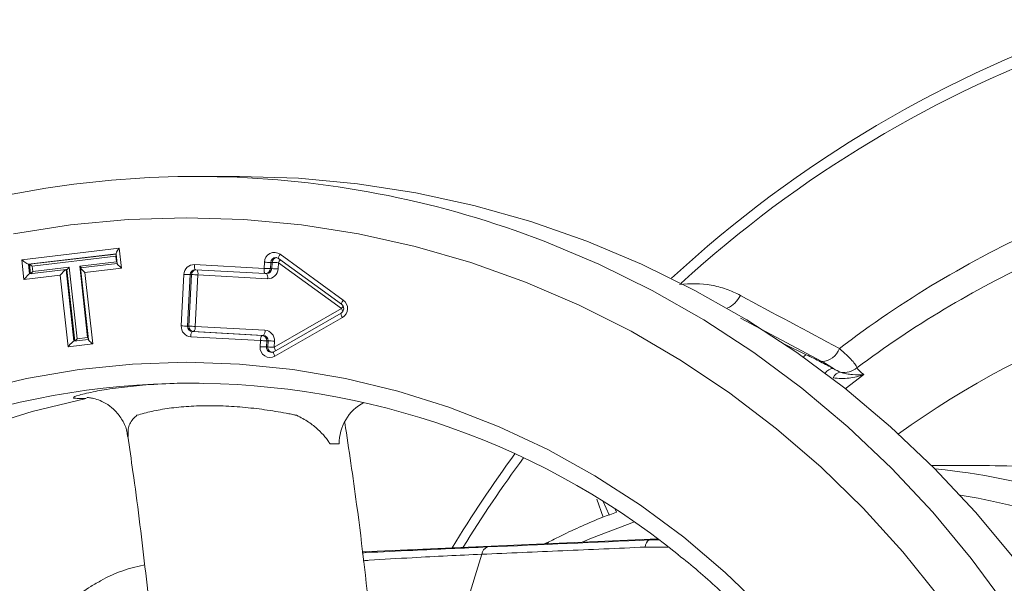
# Model space of a CAD drawing. Header units: millimetres. Extents: x -2 to 362, y 64 to 306.
# Tile 10 of 15: x 78 to 173, y 246 to 300. Entities that reach past the tile are written whole.
import ezdxf

# ---------------------------------------------------------------- set-up
doc = ezdxf.new("R2010")
doc.units = ezdxf.units.MM

msp = doc.modelspace()

# ---------------------------------------------------------------- linework, layer by layer
at = {"color": 7, "linetype": 'Continuous', "lineweight": 15}
for p, q in [((99.157, 284.934), (95.016, 284.934)), ((78.071, 276.867), (87.518, 277.982)), ((87.518, 277.982), (87.73, 276.06)), ((78.283, 274.946), (78.071, 276.867)), ((87.206, 277.427), (78.735, 276.427)), ((78.813, 276.427), (87.207, 277.417)), ((87.182, 277.207), (79.078, 276.251)), ((83.697, 276.258), (87.24, 276.677)), ((87.308, 276.499), (83.778, 276.082)), ((87.24, 276.677), (87.182, 277.207)), ((87.203, 277.447), (87.309, 276.486)), ((101.544, 276.032), (101.574, 276.629)), ((102.186, 276.603), (102.155, 276.006)), ((102.315, 276.603), (102.186, 276.603)), ((102.285, 276.006), (102.315, 276.603)), ((102.927, 276.577), (102.897, 275.98)), ((109.044, 272.142), (102.927, 276.577)), ((102.929, 276.991), (109.046, 272.556)), ((103.093, 277.396), (109.21, 272.961)), ((78.813, 276.427), (78.735, 276.427)), ((82.361, 275.915), (78.833, 275.499)), ((79.078, 276.251), (79.137, 275.72)), ((79.137, 275.72), (82.664, 276.137)), ((82.443, 275.916), (82.365, 275.916)), ((82.664, 276.137), (83.426, 269.209)), ((84.458, 269.331), (83.697, 276.258)), ((83.766, 276.068), (84.528, 269.14)), ((87.73, 276.06), (84.186, 275.642)), ((84.186, 275.642), (84.948, 268.714)), ((94.791, 276.399), (101.544, 276.032)), ((94.896, 275.899), (94.87, 275.9)), ((101.648, 275.533), (94.896, 275.899)), ((102.285, 276.006), (102.155, 276.006)), ((81.81, 275.362), (78.283, 274.946)), ((82.572, 268.435), (81.81, 275.362)), ((93.524, 270.459), (93.776, 275.452)), ((94.388, 275.426), (94.135, 270.433)), ((94.265, 270.433), (94.517, 275.426)), ((94.517, 275.426), (94.388, 275.426)), ((95.129, 275.4), (94.876, 270.407)), ((101.881, 275.034), (95.129, 275.4)), ((101.673, 275.532), (101.803, 275.532)), ((102.512, 268.393), (109.044, 272.142)), ((109.005, 271.701), (102.473, 267.952)), ((109.124, 271.267), (102.593, 267.518)), ((94.265, 270.433), (94.135, 270.433)), ((94.592, 269.908), (101.345, 269.541)), ((94.722, 269.908), (94.592, 269.908)), ((101.474, 269.541), (94.722, 269.908)), ((94.876, 270.407), (101.629, 270.041)), ((84.526, 269.153), (83.122, 268.988)), ((83.426, 269.209), (84.458, 269.331)), ((101.19, 269.042), (94.438, 269.408)), ((101.16, 268.445), (101.19, 269.042)), ((101.474, 269.541), (101.345, 269.541)), ((101.802, 269.016), (101.771, 268.419)), ((101.931, 269.016), (101.802, 269.016)), ((101.901, 268.419), (101.931, 269.016)), ((102.543, 268.99), (102.512, 268.393)), ((84.948, 268.714), (82.572, 268.435)), ((101.901, 268.419), (101.771, 268.419)), ((102.254, 267.893), (102.266, 267.893)), ((108.816, 259.028), (107.921, 259.028)), ((171.214, 256.934), (166.19, 256.934)), ((134.364, 253.466), (134.956, 252.151)), ((139.657, 249.851), (111.036, 248.588)), ((129.193, 249.586), (128.767, 249.371)), ((138.838, 249.737), (139.8, 249.737)), ((122.612, 248.345), (120.013, 239.92))]:
    msp.add_line(p, q, dxfattribs=at)
at = {"color": 8, "linetype": 'Continuous', "lineweight": 15}
for p, q in [((78.735, 276.427), (78.837, 275.499)), ((78.914, 275.508), (78.813, 276.427)), ((82.365, 275.916), (83.126, 268.988)), ((83.203, 268.997), (82.443, 275.916)), ((155.55, 266.998), (147.662, 271.21)), ((151.941, 268.682), (154.045, 267.666)), ((159.627, 265.74), (157.822, 264.377)), ((134.381, 251.94), (133.757, 253.672)), ((135.538, 252.719), (135.675, 252.415)), ((138.838, 249.737), (139.694, 249.824)), ((140.63, 249.038), (138.453, 249.038))]:
    msp.add_line(p, q, dxfattribs=at)
at = {"color": 7, "linetype": 'Continuous', "lineweight": 15, "flags": 128}
for points in [[(99.157, 284.934), (104.879, 284.758), (110.581, 284.232), (116.243, 283.357), (121.845, 282.136), (127.367, 280.574), (132.791, 278.676), (138.096, 276.448), (143.264, 273.899), (148.277, 271.038), (153.118, 267.874), (157.769, 264.419), (162.215, 260.685), (166.439, 256.684), (170.426, 252.432), (174.163, 247.943)], [(77.266, 279.361), (82.803, 280.234), (88.382, 280.759), (93.981, 280.934)], [(93.981, 280.934), (99.579, 280.759), (105.158, 280.234), (110.695, 279.361), (116.172, 278.144), (121.568, 276.587), (126.863, 274.695), (132.038, 272.476), (137.074, 269.938), (141.953, 267.089), (146.657, 263.94), (151.168, 260.503), (155.471, 256.791), (159.55, 252.816), (163.389, 248.594), (166.975, 244.139), (170.295, 239.468), (173.336, 234.598)], [(94.791, 276.399), (94.789, 276.301), (94.792, 276.208), (94.799, 276.121), (94.812, 276.046), (94.828, 275.984), (94.848, 275.937), (94.871, 275.909), (94.896, 275.899)], [(101.544, 276.032), (101.541, 275.935), (101.544, 275.841), (101.551, 275.755), (101.564, 275.679), (101.58, 275.617), (101.6, 275.571), (101.623, 275.543), (101.648, 275.533)], [(73.481, 264.14), (78.528, 265.358), (83.642, 266.232), (88.8, 266.758), (93.981, 266.934), (99.161, 266.758), (104.319, 266.232), (109.433, 265.358), (114.481, 264.14), (119.44, 262.582), (124.291, 260.692), (129.012, 258.477), (133.584, 255.948), (137.985, 253.114), (142.198, 249.989), (146.205, 246.585), (149.988, 242.917)], [(23.321, 200.298), (24.538, 205.726), (26.117, 211.053), (28.051, 216.253), (30.329, 221.301), (32.941, 226.173), (35.874, 230.844), (39.115, 235.293), (42.646, 239.498), (46.452, 243.438), (50.513, 247.094), (54.811, 250.449), (59.323, 253.486), (64.029, 256.19), (68.905, 258.548), (73.928, 260.55), (79.074, 262.185), (84.316, 263.445)], [(166.51, 256.613), (167.508, 256.508), (168.914, 256.334)]]:
    msp.add_lwpolyline(points, dxfattribs=at)
at = {"color": 8, "linetype": 'Continuous', "lineweight": 15, "flags": 128}
for points in [[(125.863, 279.697), (128.65, 278.676), (133.955, 276.448), (139.123, 273.899), (144.136, 271.038), (148.977, 267.874), (153.628, 264.419), (158.074, 260.685), (162.298, 256.684), (166.285, 252.432), (170.022, 247.943), (173.496, 243.232)], [(103.093, 277.396), (103.041, 277.316), (102.996, 277.239), (102.961, 277.169), (102.935, 277.107), (102.92, 277.056), (102.917, 277.018), (102.925, 276.994), (102.929, 276.991)], [(109.045, 272.556), (109.042, 272.559), (109.034, 272.582), (109.037, 272.62), (109.052, 272.671), (109.078, 272.733), (109.114, 272.804), (109.158, 272.881), (109.21, 272.961)], [(109.004, 271.7), (108.999, 271.696), (108.988, 271.671), (108.987, 271.631), (108.997, 271.576), (109.016, 271.51), (109.044, 271.434), (109.081, 271.352), (109.124, 271.267)], [(102.473, 267.952), (102.467, 267.947), (102.456, 267.922), (102.455, 267.882), (102.465, 267.827), (102.484, 267.761), (102.513, 267.685), (102.549, 267.603), (102.593, 267.518)], [(132.347, 249.528), (133.26, 249.915), (137.4, 251.472)]]:
    msp.add_lwpolyline(points, dxfattribs=at)
at = {"color": 7, "linetype": 'Continuous', "lineweight": 15}
for centre, radius, start, end in [((219.737, 190.166), 115.795, 108.28493, 132.84487), ((95.04, 191.325), 93.609, 90.015, 107.9762), ((94.989, 191.296), 93.637, 70.74805, 89.98332), ((217.689, 189.423), 99.342, 114.25821, 127.47674), ((102.537, 276.608), 0.964, 54.82001, 178.75638), ((102.687, 295.476), 18.879, 266.62136, 268.47959), ((101.814, 257.731), 18.879, 86.62136, 88.47959), ((216.858, 189.295), 96.433, 114.82076, 126.9142), ((94.755, 275.42), 0.979, 87.86689, 178.11176), ((102.656, 294.879), 18.879, 266.62136, 268.47959), ((101.918, 276.012), 0.979, 267.86689, 358.11176), ((101.784, 257.133), 18.879, 86.62136, 88.47959), ((94.889, 294.299), 18.879, 266.62136, 268.47959), ((94.017, 256.554), 18.879, 86.62136, 88.47959), ((101.673, 276.032), 0.5, 266.89438, 270), ((108.606, 272.142), 1.017, 300.63224, 53.57185), ((94.509, 270.393), 0.988, 176.17044, 265.85807), ((94.636, 289.306), 18.879, 266.62136, 268.47959), ((94.628, 270.4), 0.494, 176.17044, 265.85807), ((94.757, 270.4), 0.494, 176.17044, 265.85807), ((93.764, 251.56), 18.879, 86.62136, 88.47959), ((95.047, 269.493), 0.615, 137.65543, 187.919), ((94.267, 270.322), 0.615, 317.65543, 7.919), ((101.019, 269.956), 0.615, 317.65543, 7.919), ((101.557, 269.056), 0.988, 356.17044, 85.85807), ((101.799, 269.127), 0.615, 137.65543, 187.919), ((102.302, 287.888), 18.879, 266.62136, 268.47959), ((101.309, 269.049), 0.494, 356.17044, 85.85807), ((101.438, 269.049), 0.494, 356.17044, 85.85807), ((101.43, 250.143), 18.879, 86.62136, 88.47959), ((102.126, 268.367), 0.969, 175.41927, 298.78754), ((102.272, 287.291), 18.879, 266.62136, 268.47959), ((101.4, 249.546), 18.879, 86.62136, 88.47959), ((155.424, 268.936), 1.942, 273.70302, 339.64482), ((157.678, 267.979), 2.023, 261.04127, 308.56081), ((157.461, 265.123), 0.863, 96.52636, 158.42479), ((94.485, 189.564), 75.34, 51.21645, 131.86931), ((113.338, 259.059), 4.522, 118.22867, 180.38489), ((223.46, 186.398), 121.116, 143.72039, 148.89183), ((171.213, 189.717), 67.216, 82.3382, 89.99889), ((123.499, 248.211), 0.897, 110.92811, 171.4181), ((139.29, 249.032), 0.837, 122.69173, 179.56565), ((92.38, 233.768), 13.748, 100.04854, 118.28199)]:
    msp.add_arc(centre, radius, start, end, dxfattribs=at)
at = {"color": 8, "linetype": 'Continuous', "lineweight": 15}
for centre, radius, start, end in [((219.301, 190.054), 114.604, 109.40923, 132.46511), ((102.676, 276.587), 0.49, 90.80327, 178.09015), ((102.807, 276.586), 0.492, 97.58684, 178.01239), ((101.838, 277.358), 1.34, 324.37017, 338.92454), ((94.878, 275.41), 0.49, 90.90772, 178.0773), ((95.009, 275.409), 0.492, 97.58815, 177.99837), ((94.439, 275.538), 0.704, 348.68707, 30.0682), ((101.665, 276.023), 0.49, 270.90772, 358.0773), ((101.795, 276.023), 0.49, 270.90772, 358.0773), ((213.588, 189.897), 86.464, 93.94179, 125.82859), ((101.292, 275.177), 0.607, 346.31206, 35.79127), ((145.31, 274.536), 2.607, 294.45604, 334.48975), ((107.762, 273.037), 1.564, 325.08727, 335.59938), ((107.753, 271.423), 1.478, 17.14801, 29.09213), ((102.26, 268.383), 0.49, 175.76462, 269.25395), ((102.392, 268.385), 0.493, 176.11182, 268.90675), ((101.487, 267.792), 1.188, 12.59956, 30.35298), ((154.237, 267.152), 0.549, 110.41547, 150.34626), ((156.652, 265.437), 0.884, 88.40539, 150.4761), ((222.894, 186.413), 119.742, 143.47935, 148.47672), ((159.811, 189.017), 67.929, 60.25345, 82.29891), ((158.273, 188.971), 65.975, 64.14896, 80.69727), ((129.486, 249.033), 0.625, 117.8593, 146.38283)]:
    msp.add_arc(centre, radius, start, end, dxfattribs=at)
at = {"color": 7, "linetype": 'Continuous', "lineweight": 15}
for centre, major_axis, ratio, start_param, end_param in [((87.648, 277.982), (0.437, 0.55), 0.145157, 1.685723, 3.256519), ((78.2, 276.867), (0.548, -0.436), 0.116339, 4.567125, 6.137922), ((87.13, 277.207), (0.175, 0.22), 0.145157, 4.827315, 5.086454), ((87.188, 276.677), (0.219, -0.174), 0.116339, 1.16639, 1.425528), ((87.859, 276.06), (0.548, -0.436), 0.116339, 2.996324, 4.567121), ((79.026, 276.251), (0.219, -0.174), 0.116339, 1.425533, 2.996329), ((79.085, 275.72), (0.175, 0.22), 0.145156, 3.595172, 4.827303), ((81.94, 275.362), (0.437, 0.55), 0.145133, 0.114916, 1.685713), ((82.613, 276.137), (0.175, 0.22), 0.145133, 3.256509, 4.827305), ((83.645, 276.258), (0.219, -0.174), 0.116361, 0.193293, 1.425525), ((84.316, 275.642), (0.548, -0.436), 0.116361, 2.996322, 4.567118), ((78.412, 274.946), (0.437, 0.55), 0.145156, 0.114914, 1.68571), ((82.701, 268.435), (0.437, 0.55), 0.14514, 0.114972, 1.685768), ((83.374, 269.209), (0.175, 0.22), 0.14514, 3.59453, 4.827361), ((84.407, 269.331), (0.219, -0.174), 0.116367, 1.166453, 1.425573), ((85.077, 268.714), (0.548, -0.436), 0.116367, 2.996369, 4.567166)]:
    msp.add_ellipse(centre, major_axis=major_axis, ratio=ratio, start_param=start_param, end_param=end_param, dxfattribs=at)
for points, knots in [([(102.669, 277.068), (102.707, 277.069), (102.799, 277.071), (102.881, 277.021), (102.929, 276.991)], [0, 0, 0, 0, 0.422085, 1, 1, 1, 1]), ([(141.772, 274.455), (142.817, 274.6), (143.836, 274.578), (145.327, 274.312), (145.819, 274.183), (146.764, 273.852), (147.222, 273.651), (147.663, 273.413)], [0, 0, 0, 0, 0.5, 0.5, 0.75, 0.75, 1, 1, 1, 1]), ([(109.046, 272.556), (109.08, 272.527), (109.159, 272.458), (109.238, 272.301), (109.261, 272.113), (109.219, 271.933), (109.129, 271.788), (109.044, 271.728), (109.005, 271.701)], [0, 0, 0, 0, 0.13986, 0.32453, 0.50228, 0.675068, 0.848419, 1, 1, 1, 1]), ([(102.473, 267.952), (102.434, 267.931), (102.367, 267.897), (102.294, 267.901), (102.264, 267.902)], [0, 0, 0, 0, 0.586555, 1, 1, 1, 1]), ([(157.245, 268.26), (157.5, 268.047), (157.73, 267.846), (158.139, 267.465), (158.32, 267.284), (158.614, 266.961), (158.728, 266.819), (158.848, 266.635), (158.879, 266.579), (158.923, 266.479), (158.936, 266.435), (158.939, 266.397)], [0, 0, 0, 0, 0.25, 0.25, 0.5, 0.5, 0.75, 0.75, 0.875, 0.875, 1, 1, 1, 1]), ([(154.045, 267.666), (154.526, 267.434), (154.985, 267.206), (155.863, 266.757), (156.281, 266.537), (156.677, 266.321)], [0, 0, 0, 0, 0.5, 0.5, 1, 1, 1, 1]), ([(156.677, 266.321), (156.619, 266.364), (156.551, 266.412), (156.394, 266.514), (156.305, 266.57), (156.018, 266.742), (155.797, 266.866), (155.55, 266.998)], [0, 0, 0, 0, 0.25, 0.25, 0.5, 0.5, 1, 1, 1, 1]), ([(156.658, 265.44), (156.919, 265.388), (157.176, 265.365), (157.687, 265.358), (157.94, 265.375), (158.685, 265.469), (159.166, 265.588), (159.627, 265.74)], [0, 0, 0, 0, 0.25, 0.25, 0.5, 0.5, 1, 1, 1, 1]), ([(157.363, 265.98), (157.559, 265.908), (157.752, 265.857), (158.135, 265.781), (158.325, 265.757), (158.89, 265.712), (159.261, 265.717), (159.627, 265.74)], [0, 0, 0, 0, 0.25, 0.25, 0.5, 0.5, 1, 1, 1, 1]), ([(85.201, 264.111), (85.271, 264.127), (85.788, 264.246), (87.469, 264.483), (89.853, 264.741), (92.518, 264.909), (94.442, 264.922), (95.265, 264.927)], [0, 0, 0, 0, 0.035985, 0.269483, 0.508665, 0.789776, 1, 1, 1, 1]), ([(84.372, 263.528), (84.383, 263.528), (84.402, 263.528), (84.632, 263.508), (85.06, 263.433), (85.695, 263.233), (86.438, 262.842), (87.207, 262.214), (87.857, 261.332), (88.261, 260.461), (88.308, 259.904), (88.322, 259.734)], [0, 0, 0, 0, 0.0902702, 0.159893, 0.2345588, 0.3399943, 0.4619786, 0.5986981, 0.7619206, 0.9274912, 1, 1, 1, 1]), ([(104.684, 261.8), (104.679, 261.803), (104.673, 261.802), (104.663, 261.805), (104.647, 261.808), (104.611, 261.816), (104.538, 261.831), (104.392, 261.861), (104.098, 261.921), (103.843, 261.971), (103.331, 262.067), (102.986, 262.128), (101.946, 262.3), (101.245, 262.398), (100.181, 262.52), (99.824, 262.556), (99.105, 262.62), (98.742, 262.646), (97.666, 262.711), (96.962, 262.732), (95.928, 262.733), (95.586, 262.727), (94.911, 262.706), (94.575, 262.69), (93.587, 262.626), (92.961, 262.563), (92.065, 262.44), (91.774, 262.394), (91.215, 262.295), (90.945, 262.241), (90.163, 262.07), (89.678, 261.941), (89.229, 261.8)], [0, 0, 0, 0, 0.000977, 0.000977, 0.001953, 0.003906, 0.007812, 0.015625, 0.03125, 0.0625, 0.0625, 0.125, 0.125, 0.25, 0.25, 0.3125, 0.3125, 0.375, 0.375, 0.5, 0.5, 0.5625, 0.5625, 0.625, 0.625, 0.75, 0.75, 0.8125, 0.8125, 0.875, 0.875, 1, 1, 1, 1]), ([(107.921, 259.028), (107.92, 259.028), (107.919, 259.032), (107.918, 259.035), (107.915, 259.04), (107.908, 259.052), (107.894, 259.077), (107.882, 259.097), (107.857, 259.139), (107.84, 259.167), (107.786, 259.252), (107.748, 259.309), (107.627, 259.482), (107.537, 259.6), (107.242, 259.956), (107.009, 260.2), (106.477, 260.681), (106.178, 260.918), (105.494, 261.378), (105.111, 261.6), (104.684, 261.8)], [0, 0, 0, 0, 0.001953, 0.001953, 0.003906, 0.007812, 0.015625, 0.03125, 0.03125, 0.0625, 0.0625, 0.125, 0.125, 0.25, 0.25, 0.5, 0.5, 0.75, 0.75, 1, 1, 1, 1]), ([(114.241, 207.71), (114.072, 211.466), (113.733, 218.991), (112.952, 230.066), (111.904, 241.525), (110.729, 251.958), (109.755, 258.475), (109.363, 261.094)], [0, 0, 0, 0, 0.200729, 0.402173, 0.603765, 0.840753, 1, 1, 1, 1]), ([(88.333, 259.786), (88.506, 258.643), (89.126, 254.547), (90.032, 247.139), (91.047, 237.615), (91.879, 227.815), (92.544, 217.983), (92.838, 211.365), (92.982, 208.131)], [0, 0, 0, 0, 0.0721963, 0.2589048, 0.4462451, 0.6337916, 0.8211172, 1, 1, 1, 1]), ([(135.675, 252.415), (135.232, 252.256), (133.407, 251.601), (131.26, 250.611), (129.568, 249.772), (129.193, 249.586)], [0, 0, 0, 0, 0.1997572, 0.8227241, 1, 1, 1, 1]), ([(111.048, 248.484), (111.175, 248.491), (112.779, 248.572), (115.662, 248.71), (119.617, 248.894), (121.983, 248.997), (123.178, 249.049)], [0, 0, 0, 0, 0.031414, 0.398881, 0.696545, 1, 1, 1, 1]), ([(138.453, 249.038), (135.777, 248.92), (133.116, 248.803), (127.833, 248.572), (125.212, 248.458), (122.612, 248.345)], [0, 0, 0, 0, 0.5, 0.5, 1, 1, 1, 1]), ([(141.604, 248.304), (141.703, 248.229), (143.111, 247.17), (145.656, 244.892), (149.206, 241.465), (152.519, 237.788), (155.609, 233.91), (158.456, 229.837), (161.051, 225.587), (163.384, 221.176), (165.444, 216.623), (167.224, 211.945), (168.717, 207.16), (169.918, 202.288), (170.82, 197.347), (171.422, 192.357), (171.72, 187.338), (171.713, 182.31), (171.402, 177.292), (170.787, 172.304), (169.872, 167.367), (168.659, 162.498), (167.153, 157.718), (165.361, 153.046), (163.289, 148.499), (160.946, 144.096), (158.341, 139.854), (155.483, 135.79), (152.387, 131.918), (149.053, 128.266), (146.079, 125.326), (144.144, 123.703), (143.466, 123.134)], [0, 0, 0, 0, 0.002659, 0.037625, 0.072587, 0.107546, 0.142503, 0.177457, 0.212408, 0.247357, 0.282304, 0.317248, 0.352191, 0.387132, 0.422071, 0.45701, 0.491948, 0.526885, 0.561822, 0.596758, 0.631695, 0.666632, 0.701571, 0.73651, 0.77145, 0.806392, 0.841335, 0.876281, 0.911229, 0.946179, 0.981133, 1, 1, 1, 1]), ([(85.84, 245.829), (85.473, 245.636), (84.487, 245.119), (83.057, 243.974), (81.579, 242.457), (80.342, 240.721), (79.361, 238.819), (78.667, 236.787), (78.32, 235.01), (78.251, 233.923), (78.227, 233.552)], [0, 0, 0, 0, 0.083116, 0.223406, 0.363809, 0.504341, 0.645005, 0.785794, 0.92669, 1, 1, 1, 1])]:
    msp.add_open_spline(points, degree=3, knots=knots, dxfattribs=at)
for points in [[(147.663, 273.413), (150.85, 271.698), (154.043, 269.981), (157.245, 268.26)], [(156.677, 266.321), (156.914, 266.182), (157.135, 266.061), (157.363, 265.98)], [(158.939, 266.397), (159.04, 266.226), (159.273, 266.006), (159.627, 265.74)], [(123.178, 249.049), (128.323, 249.271), (133.543, 249.5), (138.838, 249.737)]]:
    msp.add_open_spline(points, degree=3, dxfattribs=at)
at = {"color": 8, "linetype": 'Continuous', "lineweight": 15}
for points, knots in [([(84.316, 263.445), (84.125, 263.445), (83.744, 263.446), (83.195, 263.439), (83.012, 263.523), (83.384, 263.735), (84.618, 263.991), (85.201, 264.111)], [0, 0, 0, 0, 0.178703, 0.357467, 0.465291, 0.747387, 1, 1, 1, 1]), ([(89.229, 261.8), (89.229, 261.8), (89.171, 261.756), (88.778, 261.426), (88.337, 260.73), (88.364, 260.066), (88.377, 259.74)], [0, 0, 0, 0, 0.000013, 0.074512, 0.545238, 1, 1, 1, 1]), ([(122.612, 248.345), (121.511, 248.297), (119.311, 248.2), (115.643, 248.001), (112.883, 247.84), (111.332, 247.732), (111.137, 247.718)], [0, 0, 0, 0, 0.295113, 0.590286, 0.94839, 1, 1, 1, 1])]:
    msp.add_open_spline(points, degree=3, knots=knots, dxfattribs=at)

doc.saveas('drawing.dxf')
